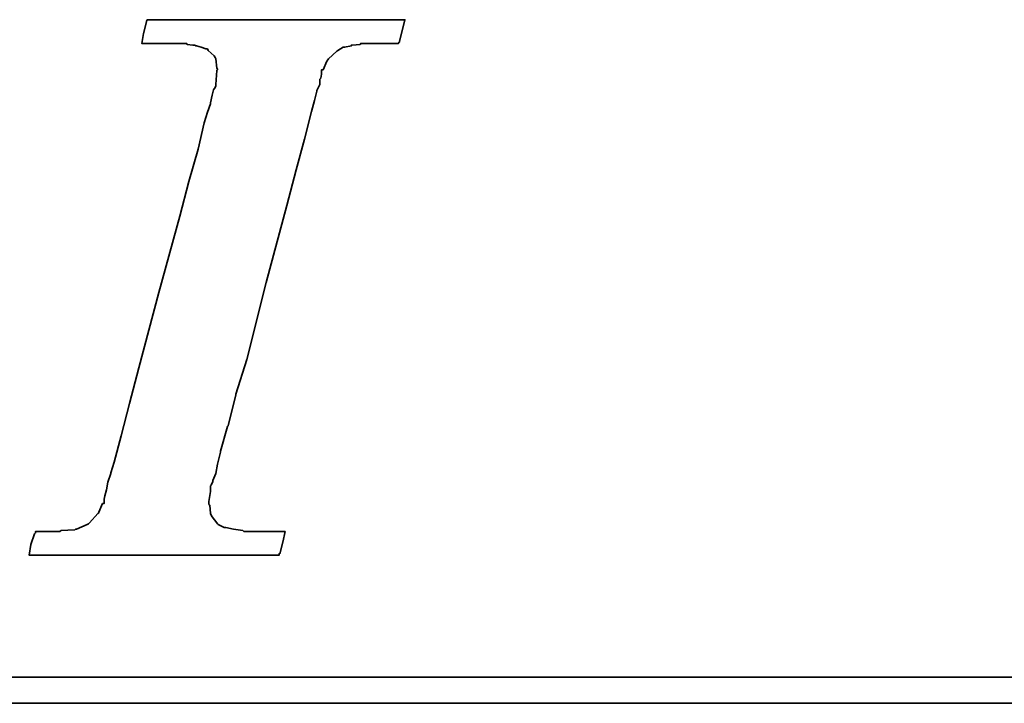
# Model space of a CAD drawing. Extents: x -262 to 1060, y 79 to 210.
# Tile 32 of 48: x 1015.63 to 1022.25, y 141.53 to 146.13. Entities that reach past the tile are written whole.
import ezdxf

# ---------------------------------------------------------------- set-up
doc = ezdxf.new("R2010")
doc.units = 0
doc.header["$MEASUREMENT"] = 0
doc.layers.add('DIM', color=4, linetype='CONTINUOUS')
doc.layers.add('layer 1', color=7, linetype='CONTINUOUS')

# ---------------------------------------------------------------- blocks, each defined once
blk = doc.blocks.new('TBI MOTION logo(完整正式版)')
at = {"layer": 'layer 1', "color": 22, "lineweight": 35}
for points, knots in [([(-40.59125, -7.94375), (-40.59125, -7.94375), (-40.97375, -7.94375), (-40.97375, -7.94375), (-40.97375, -7.94375), (-40.97375, -7.94375), (-41.38125, -7.94375), (-41.38125, -7.94375), (-41.38125, -7.94375), (-41.38125, -7.94375), (-41.54875, -7.94375), (-41.54875, -7.94375), (-41.54875, -7.94375), (-41.54875, -7.94375), (-41.59875, -7.94375), (-41.59875, -7.94375), (-41.59875, -7.94375), (-41.59875, -7.94375), (-41.88375, -7.94375), (-41.88375, -7.94375), (-41.88375, -7.94375), (-41.88375, -7.94375), (-41.90875, -7.91875), (-41.90875, -7.91875), (-41.90875, -7.91875), (-41.90875, -7.91875), (-42.19875, -7.87125), (-42.19875, -7.87125), (-42.19875, -7.87125), (-42.19875, -7.87125), (-42.43875, -7.82375), (-42.43875, -7.82375), (-42.43875, -7.82375), (-42.43875, -7.82375), (-42.45875, -7.82375), (-42.45875, -7.82375), (-42.45875, -7.82375), (-42.45875, -7.82375), (-42.48625, -7.82375), (-42.48625, -7.82375), (-42.48625, -7.82375), (-42.48625, -7.82375), (-42.67625, -7.72375), (-42.67625, -7.72375), (-42.67625, -7.72375), (-42.67625, -7.72375), (-42.70125, -7.70375), (-42.70125, -7.70375), (-42.70125, -7.70375), (-42.70125, -7.70375), (-42.72375, -7.67875), (-42.72375, -7.67875), (-42.72375, -7.67875), (-42.72375, -7.67875), (-42.86875, -7.48875), (-42.86875, -7.48875), (-42.86875, -7.48875), (-42.86875, -7.48875), (-42.89375, -7.43875), (-42.89375, -7.43875), (-42.89375, -7.43875), (-42.89375, -7.43875), (-42.91875, -7.38875), (-42.91875, -7.38875), (-42.91875, -7.38875), (-42.91875, -7.38875), (-42.93875, -7.12875), (-42.93875, -7.12875), (-42.93875, -7.12875), (-42.93875, -7.12875), (-42.96375, -7.10375), (-42.96375, -7.10375), (-42.96375, -7.10375), (-42.96375, -7.10375), (-42.96375, -7.05375), (-42.96375, -7.05375), (-42.96375, -7.05375), (-42.96375, -7.05375), (-42.96375, -7.00875), (-42.96375, -7.00875), (-42.96375, -7.00875), (-42.96375, -7.00875), (-42.91875, -6.69625), (-42.91875, -6.69625), (-42.91875, -6.69625), (-42.91875, -6.69625), (-42.91875, -6.62375), (-42.91875, -6.62375), (-42.91875, -6.62375), (-42.91875, -6.62375), (-42.91875, -6.59625), (-42.91875, -6.59625), (-42.91875, -6.59625), (-42.91875, -6.59625), (-42.91875, -6.57375), (-42.91875, -6.57375), (-42.91875, -6.57375), (-42.91875, -6.57375), (-42.91875, -6.52875), (-42.91875, -6.52875), (-42.91875, -6.52875), (-42.91875, -6.52875), (-42.89375, -6.50375), (-42.89375, -6.50375), (-42.89375, -6.50375), (-42.89375, -6.50375), (-42.84375, -6.38375), (-42.84375, -6.38375), (-42.84375, -6.38375), (-42.84375, -6.38375), (-42.84375, -6.35875), (-42.84375, -6.35875), (-42.84375, -6.35875), (-42.84375, -6.35875), (-42.74625, -6.14375), (-42.74625, -6.14375), (-42.74625, -6.14375), (-42.74625, -6.14375), (-42.70125, -5.85375), (-42.70125, -5.85375), (-42.70125, -5.85375), (-42.70125, -5.85375), (-42.60375, -5.47125), (-42.60375, -5.47125), (-42.60375, -5.47125), (-42.60375, -5.47125), (-42.60375, -5.44875), (-42.60375, -5.44875), (-42.60375, -5.44875), (-42.60375, -5.44875), (-42.38875, -4.67875), (-42.38875, -4.67875), (-42.38875, -4.67875), (-42.38875, -4.67875), (-42.36375, -4.65375), (-42.36375, -4.65375), (-42.36375, -4.65375), (-42.36375, -4.65375), (-42.12375, -3.69625), (-42.12375, -3.69625), (-42.12375, -3.69625), (-42.12375, -3.69625), (-42.12375, -3.67374), (-42.12375, -3.67374), (-42.12375, -3.67374), (-42.12375, -3.67374), (-41.78875, -2.59374), (-41.78875, -2.59374), (-41.78875, -2.59374), (-41.78875, -2.59374), (-41.18875, -0.19375), (-41.18875, -0.19375), (-41.18875, -0.19375), (-41.18875, -0.19375), (-40.54375, 2.20624), (-40.54375, 2.20624), (-40.54375, 2.20624), (-40.54375, 2.20624), (-40.25375, 3.30875), (-40.25375, 3.30875), (-40.25375, 3.30875), (-40.25375, 3.30875), (-39.98875, 4.27125), (-39.98875, 4.27125), (-39.98875, 4.27125), (-39.98875, 4.27125), (-39.77375, 5.13125), (-39.77375, 5.13125), (-39.77375, 5.13125), (-39.77375, 5.13125), (-39.67875, 5.47125), (-39.67875, 5.47125), (-39.67875, 5.47125), (-39.67875, 5.47125), (-39.60375, 5.75625), (-39.60375, 5.75625), (-39.60375, 5.75625), (-39.60375, 5.75625), (-39.60375, 5.78125), (-39.60375, 5.78125), (-39.60375, 5.78125), (-39.60375, 5.78125), (-39.50875, 5.97125), (-39.50875, 5.97125), (-39.50875, 5.97125), (-39.50875, 5.97125), (-39.50875, 6.13875), (-39.50875, 6.13875), (-39.50875, 6.13875), (-39.50875, 6.13875), (-39.48625, 6.16625), (-39.48625, 6.16625), (-39.48625, 6.16625), (-39.48625, 6.16625), (-39.46125, 6.28625), (-39.46125, 6.28625), (-39.46125, 6.28625), (-39.46125, 6.28625), (-39.46125, 6.42625), (-39.46125, 6.42625), (-39.46125, 6.42625), (-39.46125, 6.42625), (-39.41375, 6.42625), (-39.41375, 6.42625), (-39.41375, 6.42625), (-39.41375, 6.42625), (-39.29375, 6.69125), (-39.29375, 6.69125), (-39.29375, 6.69125), (-39.29375, 6.69125), (-39.26875, 6.74125), (-39.26875, 6.74125), (-39.26875, 6.74125), (-39.26875, 6.74125), (-39.24375, 6.76625), (-39.24375, 6.76625), (-39.24375, 6.76625), (-39.24375, 6.76625), (-38.98375, 7.00624), (-38.98375, 7.00624), (-38.98375, 7.00624), (-38.98375, 7.00624), (-38.95625, 7.02624), (-38.95625, 7.02624), (-38.95625, 7.02624), (-38.95625, 7.02624), (-38.78875, 7.12624), (-38.78875, 7.12624), (-38.78875, 7.12624), (-38.78875, 7.12624), (-38.76375, 7.12624), (-38.76375, 7.12624), (-38.76375, 7.12624), (-38.76375, 7.12624), (-38.74375, 7.12624), (-38.74375, 7.12624), (-38.74375, 7.12624), (-38.74375, 7.12624), (-38.52875, 7.17125), (-38.52875, 7.17125), (-38.52875, 7.17125), (-38.52875, 7.17125), (-38.52875, 7.19624), (-38.52875, 7.19624), (-38.52875, 7.19624), (-38.52875, 7.19624), (-38.50375, 7.19624), (-38.50375, 7.19624), (-38.50375, 7.19624), (-38.50375, 7.19624), (-38.26125, 7.21875), (-38.26125, 7.21875), (-38.26125, 7.21875), (-38.26125, 7.21875), (-38.23875, 7.24624), (-38.23875, 7.24624), (-38.23875, 7.24624), (-38.23875, 7.24624), (-38.21625, 7.24624), (-38.21625, 7.24624), (-38.21625, 7.24624), (-38.21625, 7.24624), (-38.18875, 7.24624), (-38.18875, 7.24624), (-38.18875, 7.24624), (-38.18875, 7.24624), (-37.90375, 7.24624), (-37.90375, 7.24624), (-37.90375, 7.24624), (-37.90375, 7.24624), (-37.85375, 7.24624), (-37.85375, 7.24624), (-37.85375, 7.24624), (-37.85375, 7.24624), (-37.75875, 7.24624), (-37.75875, 7.24624), (-37.75875, 7.24624), (-37.75875, 7.24624), (-37.42375, 7.24624), (-37.42375, 7.24624), (-37.42375, 7.24624), (-37.42375, 7.24624), (-37.08875, 7.24624), (-37.08875, 7.24624), (-37.08875, 7.24624), (-37.08875, 7.24624), (-37.06375, 7.24624), (-37.06375, 7.24624), (-37.06375, 7.24624), (-37.06375, 7.24624), (-37.06375, 7.26624), (-37.06375, 7.26624), (-37.06375, 7.26624), (-37.06375, 7.26624), (-37.03875, 7.29125), (-37.03875, 7.29125), (-37.03875, 7.29125), (-37.03875, 7.29125), (-37.03875, 7.31625), (-37.03875, 7.31625), (-37.03875, 7.31625), (-37.03875, 7.31625), (-36.94125, 7.67625), (-36.94125, 7.67625), (-36.94125, 7.67625), (-36.94125, 7.67625), (-36.86875, 7.98625), (-36.86875, 7.98625), (-36.86875, 7.98625), (-36.86875, 7.98625), (-36.98875, 7.98625), (-36.98875, 7.98625), (-36.98875, 7.98625), (-36.98875, 7.98625), (-37.42375, 7.98625), (-37.42375, 7.98625), (-37.42375, 7.98625), (-37.42375, 7.98625), (-37.94875, 7.98625), (-37.94875, 7.98625), (-37.94875, 7.98625), (-37.94875, 7.98625), (-38.57375, 7.98625), (-38.57375, 7.98625), (-38.57375, 7.98625), (-38.57375, 7.98625), (-39.29375, 7.98625), (-39.29375, 7.98625), (-39.29375, 7.98625), (-39.29375, 7.98625), (-40.82875, 7.98625), (-40.82875, 7.98625), (-40.82875, 7.98625), (-40.82875, 7.98625), (-42.36375, 7.98625), (-42.36375, 7.98625), (-42.36375, 7.98625), (-42.36375, 7.98625), (-43.08375, 7.98625), (-43.08375, 7.98625), (-43.08375, 7.98625), (-43.08375, 7.98625), (-43.70875, 7.98625), (-43.70875, 7.98625), (-43.70875, 7.98625), (-43.70875, 7.98625), (-44.23375, 7.98625), (-44.23375, 7.98625), (-44.23375, 7.98625), (-44.23375, 7.98625), (-44.66875, 7.98625), (-44.66875, 7.98625), (-44.66875, 7.98625), (-44.66875, 7.98625), (-44.88375, 7.98625), (-44.88375, 7.98625), (-44.88375, 7.98625), (-44.88375, 7.98625), (-44.90875, 7.94125), (-44.90875, 7.94125), (-44.90875, 7.94125), (-44.90875, 7.94125), (-44.90875, 7.91625), (-44.90875, 7.91625), (-44.90875, 7.91625), (-44.90875, 7.91625), (-45.00375, 7.55625), (-45.00375, 7.55625), (-45.00375, 7.55625), (-45.00375, 7.55625), (-45.05375, 7.24624), (-45.05375, 7.24624), (-45.05375, 7.24624), (-45.05375, 7.24624), (-44.61875, 7.24624), (-44.61875, 7.24624), (-44.61875, 7.24624), (-44.61875, 7.24624), (-44.11375, 7.24624), (-44.11375, 7.24624), (-44.11375, 7.24624), (-44.11375, 7.24624), (-43.99375, 7.24624), (-43.99375, 7.24624), (-43.99375, 7.24624), (-43.99375, 7.24624), (-43.94625, 7.24624), (-43.94625, 7.24624), (-43.94625, 7.24624), (-43.94625, 7.24624), (-43.92374, 7.24624), (-43.92374, 7.24624), (-43.92374, 7.24624), (-43.92374, 7.24624), (-43.65875, 7.24624), (-43.65875, 7.24624), (-43.65875, 7.24624), (-43.65875, 7.24624), (-43.63875, 7.21875), (-43.63875, 7.21875), (-43.63875, 7.21875), (-43.63875, 7.21875), (-43.46875, 7.19624), (-43.46875, 7.19624), (-43.46875, 7.19624), (-43.46875, 7.19624), (-43.39875, 7.19624), (-43.39875, 7.19624), (-43.39875, 7.19624), (-43.39875, 7.19624), (-43.37125, 7.17125), (-43.37125, 7.17125), (-43.37125, 7.17125), (-43.37125, 7.17125), (-43.34875, 7.17125), (-43.34875, 7.17125), (-43.34875, 7.17125), (-43.34875, 7.17125), (-43.20375, 7.12624), (-43.20375, 7.12624), (-43.20375, 7.12624), (-43.20375, 7.12624), (-43.05875, 7.07624), (-43.05875, 7.07624), (-43.05875, 7.07624), (-43.05875, 7.07624), (-43.01375, 7.07624), (-43.01375, 7.07624), (-43.01375, 7.07624), (-43.01375, 7.07624), (-42.98875, 7.02624), (-42.98875, 7.02624), (-42.98875, 7.02624), (-42.98875, 7.02624), (-42.79875, 6.86125), (-42.79875, 6.86125), (-42.79875, 6.86125), (-42.79875, 6.86125), (-42.77375, 6.81125), (-42.77375, 6.81125), (-42.77375, 6.81125), (-42.77375, 6.81125), (-42.74625, 6.76625), (-42.74625, 6.76625), (-42.74625, 6.76625), (-42.74625, 6.76625), (-42.72375, 6.47625), (-42.72375, 6.47625), (-42.72375, 6.47625), (-42.72375, 6.47625), (-42.70125, 6.45124), (-42.70125, 6.45124), (-42.70125, 6.45124), (-42.70125, 6.45124), (-42.70125, 6.42625), (-42.70125, 6.42625), (-42.70125, 6.42625), (-42.70125, 6.42625), (-42.72375, 6.40625), (-42.72375, 6.40625), (-42.72375, 6.40625), (-42.72375, 6.40625), (-42.74625, 5.97125), (-42.74625, 5.97125), (-42.74625, 5.97125), (-42.74625, 5.97125), (-42.74625, 5.94625), (-42.74625, 5.94625), (-42.74625, 5.94625), (-42.74625, 5.94625), (-42.74625, 5.92625), (-42.74625, 5.92625), (-42.74625, 5.92625), (-42.74625, 5.92625), (-42.77375, 5.87625), (-42.77375, 5.87625), (-42.77375, 5.87625), (-42.77375, 5.87625), (-42.81875, 5.80625), (-42.81875, 5.80625), (-42.81875, 5.80625), (-42.81875, 5.80625), (-42.86875, 5.63625), (-42.86875, 5.63625), (-42.86875, 5.63625), (-42.86875, 5.63625), (-42.91875, 5.39625), (-42.91875, 5.39625), (-42.91875, 5.39625), (-42.91875, 5.39625), (-42.91875, 5.37124), (-42.91875, 5.37124), (-42.91875, 5.37124), (-42.91875, 5.37124), (-43.01375, 5.10874), (-43.01375, 5.10874), (-43.01375, 5.10874), (-43.01375, 5.10874), (-43.10875, 4.77124), (-43.10875, 4.77124), (-43.10875, 4.77124), (-43.10875, 4.77124), (-43.29875, 3.95625), (-43.29875, 3.95625), (-43.29875, 3.95625), (-43.29875, 3.95625), (-43.58875, 2.95125), (-43.58875, 2.95125), (-43.58875, 2.95125), (-43.58875, 2.95125), (-43.87375, 1.87125), (-43.87375, 1.87125), (-43.87375, 1.87125), (-43.87375, 1.87125), (-44.52625, -0.50374), (-44.52625, -0.50374), (-44.52625, -0.50374), (-44.52625, -0.50374), (-45.14875, -2.85375), (-45.14875, -2.85375), (-45.14875, -2.85375), (-45.14875, -2.85375), (-45.43375, -3.95875), (-45.43375, -3.95875), (-45.43375, -3.95875), (-45.43375, -3.95875), (-45.69875, -4.96875), (-45.69875, -4.96875), (-45.69875, -4.96875), (-45.69875, -4.96875), (-45.91375, -5.78375), (-45.91375, -5.78375), (-45.91375, -5.78375), (-45.91375, -5.78375), (-46.01375, -6.11875), (-46.01375, -6.11875), (-46.01375, -6.11875), (-46.01375, -6.11875), (-46.01375, -6.14375), (-46.01375, -6.14375), (-46.01375, -6.14375), (-46.01375, -6.14375), (-46.10875, -6.40875), (-46.10875, -6.40875), (-46.10875, -6.40875), (-46.10875, -6.40875), (-46.15375, -6.64875), (-46.15375, -6.64875), (-46.15375, -6.64875), (-46.15375, -6.64875), (-46.20375, -6.83875), (-46.20375, -6.83875), (-46.20375, -6.83875), (-46.20375, -6.83875), (-46.22875, -6.93375), (-46.22875, -6.93375), (-46.22875, -6.93375), (-46.22875, -6.93375), (-46.22875, -7.07875), (-46.22875, -7.07875), (-46.22875, -7.07875), (-46.22875, -7.07875), (-46.27375, -7.07875), (-46.27375, -7.07875), (-46.27375, -7.07875), (-46.27375, -7.07875), (-46.39375, -7.34375), (-46.39375, -7.34375), (-46.39375, -7.34375), (-46.39375, -7.34375), (-46.39375, -7.36875), (-46.39375, -7.36875), (-46.39375, -7.36875), (-46.39375, -7.36875), (-46.42125, -7.38875), (-46.42125, -7.38875), (-46.42125, -7.38875), (-46.42125, -7.38875), (-46.68375, -7.67875), (-46.68375, -7.67875), (-46.68375, -7.67875), (-46.68375, -7.67875), (-46.70875, -7.70375), (-46.70875, -7.70375), (-46.70875, -7.70375), (-46.70875, -7.70375), (-46.75375, -7.72375), (-46.75375, -7.72375), (-46.75375, -7.72375), (-46.75375, -7.72375), (-47.08875, -7.87125), (-47.08875, -7.87125), (-47.08875, -7.87125), (-47.08875, -7.87125), (-47.11625, -7.87125), (-47.11625, -7.87125), (-47.11625, -7.87125), (-47.11625, -7.87125), (-47.13875, -7.89375), (-47.13875, -7.89375), (-47.13875, -7.89375), (-47.13875, -7.89375), (-47.56875, -7.91875), (-47.56875, -7.91875), (-47.56875, -7.91875), (-47.56875, -7.91875), (-47.59625, -7.94375), (-47.59625, -7.94375), (-47.59625, -7.94375), (-47.59625, -7.94375), (-47.64375, -7.94375), (-47.64375, -7.94375), (-47.64375, -7.94375), (-47.64375, -7.94375), (-47.73625, -7.94375), (-47.73625, -7.94375), (-47.73625, -7.94375), (-47.73625, -7.94375), (-48.07375, -7.94375), (-48.07375, -7.94375), (-48.07375, -7.94375), (-48.07375, -7.94375), (-48.36125, -7.94375), (-48.36125, -7.94375), (-48.36125, -7.94375), (-48.36125, -7.94375), (-48.36125, -7.96625), (-48.36125, -7.96625), (-48.36125, -7.96625), (-48.36125, -7.96625), (-48.36125, -7.99125), (-48.36125, -7.99125), (-48.36125, -7.99125), (-48.36125, -7.99125), (-48.38875, -8.01375), (-48.38875, -8.01375), (-48.38875, -8.01375), (-48.38875, -8.01375), (-48.50875, -8.34875), (-48.50875, -8.34875), (-48.50875, -8.34875), (-48.50875, -8.34875), (-48.55375, -8.68625), (-48.55375, -8.68625), (-48.55375, -8.68625), (-48.55375, -8.68625), (-48.45875, -8.68625), (-48.45875, -8.68625), (-48.45875, -8.68625), (-48.45875, -8.68625), (-48.07375, -8.68625), (-48.07375, -8.68625), (-48.07375, -8.68625), (-48.07375, -8.68625), (-47.52375, -8.68625), (-47.52375, -8.68625), (-47.52375, -8.68625), (-47.52375, -8.68625), (-46.92375, -8.68625), (-46.92375, -8.68625), (-46.92375, -8.68625), (-46.92375, -8.68625), (-46.25375, -8.68625), (-46.25375, -8.68625), (-46.25375, -8.68625), (-46.25375, -8.68625), (-46.20375, -8.68625), (-46.20375, -8.68625), (-46.20375, -8.68625), (-46.20375, -8.68625), (-44.71375, -8.68625), (-44.71375, -8.68625), (-44.71375, -8.68625), (-44.71375, -8.68625), (-43.22875, -8.68625), (-43.22875, -8.68625), (-43.22875, -8.68625), (-43.22875, -8.68625), (-42.55875, -8.68625), (-42.55875, -8.68625), (-42.55875, -8.68625), (-42.55875, -8.68625), (-42.50875, -8.68625), (-42.50875, -8.68625), (-42.50875, -8.68625), (-42.50875, -8.68625), (-41.93375, -8.68625), (-41.93375, -8.68625), (-41.93375, -8.68625), (-41.93375, -8.68625), (-41.38125, -8.68625), (-41.38125, -8.68625), (-41.38125, -8.68625), (-41.38125, -8.68625), (-40.97375, -8.68625), (-40.97375, -8.68625), (-40.97375, -8.68625), (-40.97375, -8.68625), (-40.78125, -8.68625), (-40.78125, -8.68625), (-40.78125, -8.68625), (-40.78125, -8.68625), (-40.78125, -8.63875), (-40.78125, -8.63875), (-40.78125, -8.63875), (-40.78125, -8.63875), (-40.75875, -8.63875), (-40.75875, -8.63875), (-40.75875, -8.63875), (-40.75875, -8.63875), (-40.66375, -8.27875), (-40.66375, -8.27875), (-40.66375, -8.27875), (-40.66375, -8.27875), (-40.59125, -7.94375), (-40.59125, -7.94375)], [0, 0, 0, 0, 0.00558659, 0.00558659, 0.00558659, 0.00558659, 0.01117318, 0.01117318, 0.01117318, 0.01117318, 0.01675978, 0.01675978, 0.01675978, 0.01675978, 0.02234637, 0.02234637, 0.02234637, 0.02234637, 0.02793296, 0.02793296, 0.02793296, 0.02793296, 0.03351955, 0.03351955, 0.03351955, 0.03351955, 0.03910615, 0.03910615, 0.03910615, 0.03910615, 0.04469274, 0.04469274, 0.04469274, 0.04469274, 0.05027933, 0.05027933, 0.05027933, 0.05027933, 0.05586592, 0.05586592, 0.05586592, 0.05586592, 0.06145251, 0.06145251, 0.06145251, 0.06145251, 0.06703911, 0.06703911, 0.06703911, 0.06703911, 0.0726257, 0.0726257, 0.0726257, 0.0726257, 0.07821229, 0.07821229, 0.07821229, 0.07821229, 0.08379888, 0.08379888, 0.08379888, 0.08379888, 0.08938547, 0.08938547, 0.08938547, 0.08938547, 0.09497207, 0.09497207, 0.09497207, 0.09497207, 0.10055866, 0.10055866, 0.10055866, 0.10055866, 0.10614525, 0.10614525, 0.10614525, 0.10614525, 0.11173184, 0.11173184, 0.11173184, 0.11173184, 0.11731844, 0.11731844, 0.11731844, 0.11731844, 0.12290503, 0.12290503, 0.12290503, 0.12290503, 0.12849162, 0.12849162, 0.12849162, 0.12849162, 0.13407821, 0.13407821, 0.13407821, 0.13407821, 0.1396648, 0.1396648, 0.1396648, 0.1396648, 0.1452514, 0.1452514, 0.1452514, 0.1452514, 0.15083799, 0.15083799, 0.15083799, 0.15083799, 0.15642458, 0.15642458, 0.15642458, 0.15642458, 0.16201117, 0.16201117, 0.16201117, 0.16201117, 0.16759777, 0.16759777, 0.16759777, 0.16759777, 0.17318436, 0.17318436, 0.17318436, 0.17318436, 0.17877095, 0.17877095, 0.17877095, 0.17877095, 0.18435754, 0.18435754, 0.18435754, 0.18435754, 0.18994413, 0.18994413, 0.18994413, 0.18994413, 0.19553073, 0.19553073, 0.19553073, 0.19553073, 0.20111732, 0.20111732, 0.20111732, 0.20111732, 0.20670391, 0.20670391, 0.20670391, 0.20670391, 0.2122905, 0.2122905, 0.2122905, 0.2122905, 0.21787709, 0.21787709, 0.21787709, 0.21787709, 0.22346369, 0.22346369, 0.22346369, 0.22346369, 0.22905028, 0.22905028, 0.22905028, 0.22905028, 0.23463687, 0.23463687, 0.23463687, 0.23463687, 0.24022346, 0.24022346, 0.24022346, 0.24022346, 0.24581006, 0.24581006, 0.24581006, 0.24581006, 0.25139665, 0.25139665, 0.25139665, 0.25139665, 0.25698324, 0.25698324, 0.25698324, 0.25698324, 0.26256983, 0.26256983, 0.26256983, 0.26256983, 0.26815642, 0.26815642, 0.26815642, 0.26815642, 0.27374302, 0.27374302, 0.27374302, 0.27374302, 0.27932961, 0.27932961, 0.27932961, 0.27932961, 0.2849162, 0.2849162, 0.2849162, 0.2849162, 0.29050279, 0.29050279, 0.29050279, 0.29050279, 0.29608939, 0.29608939, 0.29608939, 0.29608939, 0.30167598, 0.30167598, 0.30167598, 0.30167598, 0.30726257, 0.30726257, 0.30726257, 0.30726257, 0.31284916, 0.31284916, 0.31284916, 0.31284916, 0.31843575, 0.31843575, 0.31843575, 0.31843575, 0.32402235, 0.32402235, 0.32402235, 0.32402235, 0.32960894, 0.32960894, 0.32960894, 0.32960894, 0.33519553, 0.33519553, 0.33519553, 0.33519553, 0.34078212, 0.34078212, 0.34078212, 0.34078212, 0.34636872, 0.34636872, 0.34636872, 0.34636872, 0.35195531, 0.35195531, 0.35195531, 0.35195531, 0.3575419, 0.3575419, 0.3575419, 0.3575419, 0.36312849, 0.36312849, 0.36312849, 0.36312849, 0.36871508, 0.36871508, 0.36871508, 0.36871508, 0.37430168, 0.37430168, 0.37430168, 0.37430168, 0.37988827, 0.37988827, 0.37988827, 0.37988827, 0.38547486, 0.38547486, 0.38547486, 0.38547486, 0.39106145, 0.39106145, 0.39106145, 0.39106145, 0.39664804, 0.39664804, 0.39664804, 0.39664804, 0.40223464, 0.40223464, 0.40223464, 0.40223464, 0.40782123, 0.40782123, 0.40782123, 0.40782123, 0.41340782, 0.41340782, 0.41340782, 0.41340782, 0.41899441, 0.41899441, 0.41899441, 0.41899441, 0.42458101, 0.42458101, 0.42458101, 0.42458101, 0.4301676, 0.4301676, 0.4301676, 0.4301676, 0.43575419, 0.43575419, 0.43575419, 0.43575419, 0.44134078, 0.44134078, 0.44134078, 0.44134078, 0.44692737, 0.44692737, 0.44692737, 0.44692737, 0.45251397, 0.45251397, 0.45251397, 0.45251397, 0.45810056, 0.45810056, 0.45810056, 0.45810056, 0.46368715, 0.46368715, 0.46368715, 0.46368715, 0.46927374, 0.46927374, 0.46927374, 0.46927374, 0.47486034, 0.47486034, 0.47486034, 0.47486034, 0.48044693, 0.48044693, 0.48044693, 0.48044693, 0.48603352, 0.48603352, 0.48603352, 0.48603352, 0.49162011, 0.49162011, 0.49162011, 0.49162011, 0.4972067, 0.4972067, 0.4972067, 0.4972067, 0.5027933, 0.5027933, 0.5027933, 0.5027933, 0.50837989, 0.50837989, 0.50837989, 0.50837989, 0.51396648, 0.51396648, 0.51396648, 0.51396648, 0.51955307, 0.51955307, 0.51955307, 0.51955307, 0.52513966, 0.52513966, 0.52513966, 0.52513966, 0.53072626, 0.53072626, 0.53072626, 0.53072626, 0.53631285, 0.53631285, 0.53631285, 0.53631285, 0.54189944, 0.54189944, 0.54189944, 0.54189944, 0.54748603, 0.54748603, 0.54748603, 0.54748603, 0.55307263, 0.55307263, 0.55307263, 0.55307263, 0.55865922, 0.55865922, 0.55865922, 0.55865922, 0.56424581, 0.56424581, 0.56424581, 0.56424581, 0.5698324, 0.5698324, 0.5698324, 0.5698324, 0.57541899, 0.57541899, 0.57541899, 0.57541899, 0.58100559, 0.58100559, 0.58100559, 0.58100559, 0.58659218, 0.58659218, 0.58659218, 0.58659218, 0.59217877, 0.59217877, 0.59217877, 0.59217877, 0.59776536, 0.59776536, 0.59776536, 0.59776536, 0.60335196, 0.60335196, 0.60335196, 0.60335196, 0.60893855, 0.60893855, 0.60893855, 0.60893855, 0.61452514, 0.61452514, 0.61452514, 0.61452514, 0.62011173, 0.62011173, 0.62011173, 0.62011173, 0.62569832, 0.62569832, 0.62569832, 0.62569832, 0.63128492, 0.63128492, 0.63128492, 0.63128492, 0.63687151, 0.63687151, 0.63687151, 0.63687151, 0.6424581, 0.6424581, 0.6424581, 0.6424581, 0.64804469, 0.64804469, 0.64804469, 0.64804469, 0.65363128, 0.65363128, 0.65363128, 0.65363128, 0.65921788, 0.65921788, 0.65921788, 0.65921788, 0.66480447, 0.66480447, 0.66480447, 0.66480447, 0.67039106, 0.67039106, 0.67039106, 0.67039106, 0.67597765, 0.67597765, 0.67597765, 0.67597765, 0.68156425, 0.68156425, 0.68156425, 0.68156425, 0.68715084, 0.68715084, 0.68715084, 0.68715084, 0.69273743, 0.69273743, 0.69273743, 0.69273743, 0.69832402, 0.69832402, 0.69832402, 0.69832402, 0.70391061, 0.70391061, 0.70391061, 0.70391061, 0.70949721, 0.70949721, 0.70949721, 0.70949721, 0.7150838, 0.7150838, 0.7150838, 0.7150838, 0.72067039, 0.72067039, 0.72067039, 0.72067039, 0.72625698, 0.72625698, 0.72625698, 0.72625698, 0.73184358, 0.73184358, 0.73184358, 0.73184358, 0.73743017, 0.73743017, 0.73743017, 0.73743017, 0.74301676, 0.74301676, 0.74301676, 0.74301676, 0.74860335, 0.74860335, 0.74860335, 0.74860335, 0.75418994, 0.75418994, 0.75418994, 0.75418994, 0.75977654, 0.75977654, 0.75977654, 0.75977654, 0.76536313, 0.76536313, 0.76536313, 0.76536313, 0.77094972, 0.77094972, 0.77094972, 0.77094972, 0.77653631, 0.77653631, 0.77653631, 0.77653631, 0.78212291, 0.78212291, 0.78212291, 0.78212291, 0.7877095, 0.7877095, 0.7877095, 0.7877095, 0.79329609, 0.79329609, 0.79329609, 0.79329609, 0.79888268, 0.79888268, 0.79888268, 0.79888268, 0.80446927, 0.80446927, 0.80446927, 0.80446927, 0.81005587, 0.81005587, 0.81005587, 0.81005587, 0.81564246, 0.81564246, 0.81564246, 0.81564246, 0.82122905, 0.82122905, 0.82122905, 0.82122905, 0.82681564, 0.82681564, 0.82681564, 0.82681564, 0.83240223, 0.83240223, 0.83240223, 0.83240223, 0.83798883, 0.83798883, 0.83798883, 0.83798883, 0.84357542, 0.84357542, 0.84357542, 0.84357542, 0.84916201, 0.84916201, 0.84916201, 0.84916201, 0.8547486, 0.8547486, 0.8547486, 0.8547486, 0.8603352, 0.8603352, 0.8603352, 0.8603352, 0.86592179, 0.86592179, 0.86592179, 0.86592179, 0.87150838, 0.87150838, 0.87150838, 0.87150838, 0.87709497, 0.87709497, 0.87709497, 0.87709497, 0.88268156, 0.88268156, 0.88268156, 0.88268156, 0.88826816, 0.88826816, 0.88826816, 0.88826816, 0.89385475, 0.89385475, 0.89385475, 0.89385475, 0.89944134, 0.89944134, 0.89944134, 0.89944134, 0.90502793, 0.90502793, 0.90502793, 0.90502793, 0.91061453, 0.91061453, 0.91061453, 0.91061453, 0.91620112, 0.91620112, 0.91620112, 0.91620112, 0.92178771, 0.92178771, 0.92178771, 0.92178771, 0.9273743, 0.9273743, 0.9273743, 0.9273743, 0.93296089, 0.93296089, 0.93296089, 0.93296089, 0.93854749, 0.93854749, 0.93854749, 0.93854749, 0.94413408, 0.94413408, 0.94413408, 0.94413408, 0.94972067, 0.94972067, 0.94972067, 0.94972067, 0.95530726, 0.95530726, 0.95530726, 0.95530726, 0.96089385, 0.96089385, 0.96089385, 0.96089385, 0.96648045, 0.96648045, 0.96648045, 0.96648045, 0.97206704, 0.97206704, 0.97206704, 0.97206704, 0.97765363, 0.97765363, 0.97765363, 0.97765363, 0.98324022, 0.98324022, 0.98324022, 0.98324022, 0.98882682, 0.98882682, 0.98882682, 0.98882682, 0.99441341, 0.99441341, 0.99441341, 0.99441341, 1, 1, 1, 1]), ([(75.90875, -9.47875), (75.90875, -9.47875), (75.90875, -12.28625), (75.90875, -12.28625), (75.90875, -12.28625), (75.90875, -12.28625), (75.90875, -12.47875), (75.90875, -12.47875), (75.90875, -12.47875), (75.90875, -12.47875), (75.71625, -12.47875), (75.71625, -12.47875), (75.71625, -12.47875), (75.71625, -12.47875), (-88.32875, -12.47875), (-88.32875, -12.47875), (-88.32875, -12.47875), (-88.32875, -12.47875), (-88.32875, -13.29375), (-88.32875, -13.29375), (-88.32875, -13.29375), (-88.32875, -13.29375), (82.89125, -13.29375), (82.89125, -13.29375), (82.89125, -13.29375), (82.89125, -13.29375), (75.90875, -9.47875), (75.90875, -9.47875)], [0, 0, 0, 0, 0.14285714, 0.14285714, 0.14285714, 0.14285714, 0.28571429, 0.28571429, 0.28571429, 0.28571429, 0.42857143, 0.42857143, 0.42857143, 0.42857143, 0.57142857, 0.57142857, 0.57142857, 0.57142857, 0.71428571, 0.71428571, 0.71428571, 0.71428571, 0.85714286, 0.85714286, 0.85714286, 0.85714286, 1, 1, 1, 1])]:
    blk.add_open_spline(points, degree=3, knots=knots, dxfattribs=at)

msp = doc.modelspace()

# ---------------------------------------------------------------- block references
at = {"layer": 'DIM', "xscale": 0.2159999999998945, "yscale": 0.2159999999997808, "zscale": 0.216}
msp.add_blockref('TBI MOTION logo(完整正式版)', (1026.1866, 144.4047), dxfattribs=at)

doc.saveas('drawing.dxf')
